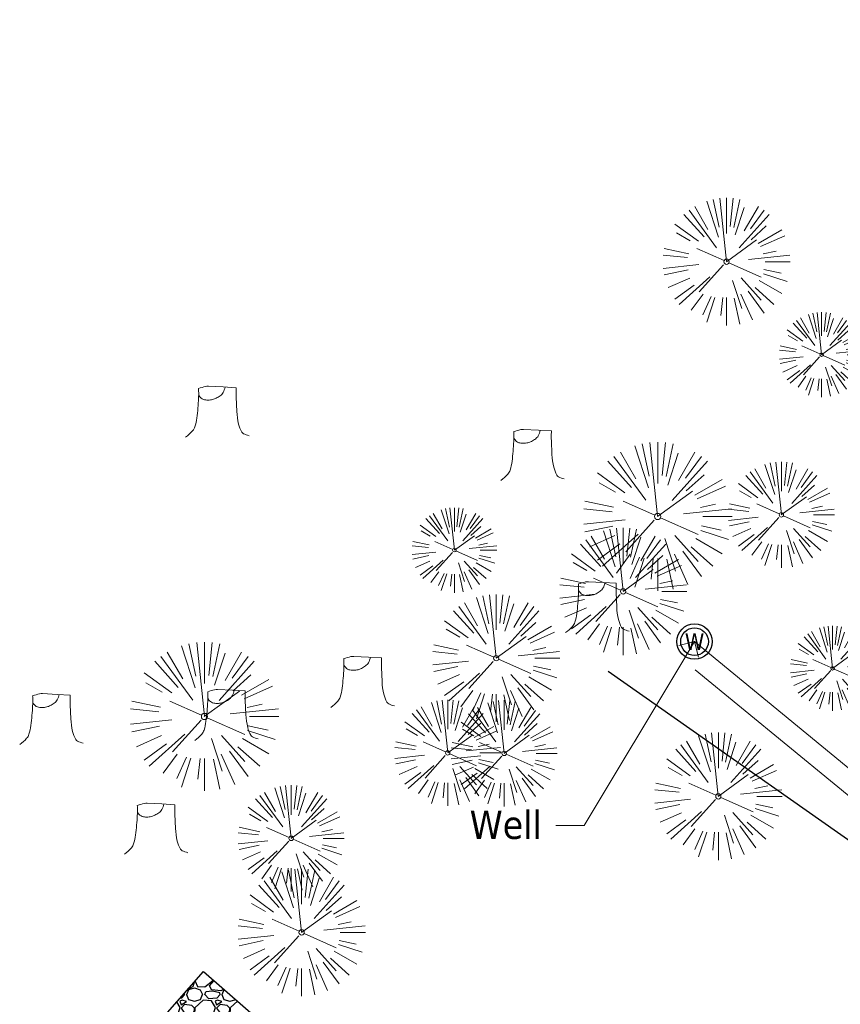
# Model space of a CAD drawing. Header units: feet. Extents: x 1134296 to 1140710, y 647902 to 649877.
# Tile 40 of 66: x 1134425 to 1134541, y 649149 to 649288. Entities that reach past the tile are written whole.
import ezdxf
from ezdxf import colors
from ezdxf.entities.mleader import LeaderData, LeaderLine
from ezdxf.enums import TextEntityAlignment as Align
from ezdxf.lldxf.tags import DXFTag
from ezdxf.math import Vec2, Vec3

# ---------------------------------------------------------------- set-up
doc = ezdxf.new("R2010")
doc.units = ezdxf.units.FT
doc.header["$MEASUREMENT"] = 0
for name, color, linetype in [('C-CAMPSITE-PADS', 6, 'Continuous'), ('C-PRKG-ASPH', 5, 'Continuous'), ('C-SWLK-GRVL-PATT', 8, 'Continuous'), ('C-UTIL-WATER-MEP', 7, 'WATER (.5x)'), ('G-TEXT-ST02', 2, 'Continuous'), ('G-XREF', 7, 'Continuous'), ('V-UTIL-WATR-STRC', 8, 'Continuous')]:
    doc.layers.add(name, color=color, linetype=linetype)
for name, color, linetype, lineweight in [('V-ANNO-TEXT', 8, 'Continuous', 13), ('V-SITE-VEGE', 8, 'Continuous', 18), ('V-UTIL-POWR-LINE-UNDR', 8, 'EXIST_PROP POWER UNDERGROUND LINE 1', 15), ('V-UTIL-WATR-LINE', 8, 'WATER', 15)]:
    doc.layers.add(name, color=color, linetype=linetype, lineweight=lineweight)
doc.styles.add('SEI-Dim & Leader', font='tahoma.ttf')
doc.styles.get("Standard").update_dxf_attribs({"font": 'arial.ttf'})
tags = doc.linetypes.add('EXIST_PROP POWER UNDERGROUND LINE 1', pattern='A,1.5,-0.2,["P-UG",Standard,S=0.08,R=0,X=-0.1,Y=-0.04],-0.3', length=2).pattern_tags.tags
tags[6] = DXFTag(74, 10)
tags = doc.linetypes.add('WATER', pattern='A,1.5,-0.2,["W",Standard,S=0.08,R=0,X=-0.1,Y=-0.04],-0.05', length=1.75).pattern_tags.tags
tags[6] = DXFTag(74, 10)
tags = doc.linetypes.add('WATER (.5x)', pattern='A,0.75,-0.2,["W",Standard,S=0.08,R=0,X=-0.1,Y=-0.04],-0.05', length=1).pattern_tags.tags
tags[6] = DXFTag(74, 10)

# ---------------------------------------------------------------- blocks, each defined once
blk = doc.blocks.new('V-UTIL-WATR-Well')
at = {"color": 0, "linetype": 'ByBlock', "lineweight": -2}
for radius in [0.08, 0.0625]:
    blk.add_circle((0, 0), radius, dxfattribs=at)
at = {"color": 0, "linetype": 'ByBlock', "lineweight": -2, "style": 'SEI-Dim & Leader'}
blk.add_text('W', height=0.075, dxfattribs=at).set_placement((0, 0), align=Align.MIDDLE_CENTER)
blk = doc.blocks.new('*U839', base_point=(1134520.625, 649199.886))
at = {"xscale": 31.24999999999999, "yscale": 31.24999999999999, "zscale": 31.24999999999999}
blk.add_blockref('V-UTIL-WATR-Well', (1134520.625, 649199.886), dxfattribs=at)
blk = doc.blocks.new('V-SITE-VEGE-Coniferious Tree 2')
at = {"color": 0, "linetype": 'ByBlock'}
for p, q in [((-0.0626, 0.1926), (-0.1545, 0.4755)), ((-0.0575, 0.2704), (-0.104, 0.4891)), ((-0.0003, 0.0026), (-0.0523, 0.4973)), ((0, 0.2219), (0, 0.5)), ((0.0289, 0.2753), (0.0522, 0.4973)), ((0.0572, 0.2693), (0.1039, 0.4891)), ((-0.0791, 0.1089), (-0.2939, 0.4045)), ((-0.146, 0.2528), (-0.25, 0.433)), ((0.0685, 0.211), (0.1382, 0.4256)), ((0.1391, 0.2411), (0.25, 0.433)), ((0.1869, 0.2573), (0.2939, 0.4045)), ((-0.1757, 0.1951), (-0.3346, 0.3716)), ((0.0978, 0.1086), (0.3345, 0.3716)), ((-0.2201, 0.1599), (-0.4046, 0.2939)), ((0.192, 0.1729), (0.3116, 0.2806)), ((-0.2844, 0.1642), (-0.3931, 0.227)), ((0.2488, 0.1436), (0.433, 0.25)), ((0.2659, 0.1184), (0.4568, 0.2034)), ((-0.0009, -0.0007), (0.235, 0.1707)), ((-0.2961, 0.0629), (-0.4891, 0.1039)), ((-0.0199, 0.0089), (-0.2319, 0.1032)), ((0.2873, 0.0611), (0.3885, 0.0826)), ((-0.306, 0.0322), (-0.4973, 0.0523)), ((0.1731, 0.0182), (0.4972, 0.0523)), ((0.3025, 0), (0.5, 0)), ((-0.2183, -0.0229), (-0.4973, -0.0523)), ((-0.3022, -0.0642), (-0.4891, -0.1039)), ((-0.023, -0.0255), (-0.2138, -0.2374)), ((0.0185, -0.0083), (0.272, -0.1211)), ((0.2936, -0.0624), (0.4274, -0.0908)), ((-0.2881, -0.1283), (-0.4568, -0.2034)), ((-0.132, -0.1189), (-0.3716, -0.3346)), ((0.1144, -0.1271), (0.2718, -0.3019)), ((0.2891, -0.094), (0.4755, -0.1545)), ((-0.2545, -0.1849), (-0.4046, -0.2939)), ((0.0478, -0.1473), (0.1192, -0.3671)), ((0.2555, -0.1475), (0.433, -0.25)), ((-0.1843, -0.2536), (-0.2767, -0.3808)), ((0.1131, -0.2541), (0.2033, -0.4568)), ((0.1689, -0.2325), (0.2939, -0.4045)), ((0.2254, -0.2029), (0.3716, -0.3346)), ((-0.1214, -0.2725), (-0.1856, -0.4168)), ((-0.091, -0.2799), (-0.1545, -0.4755)), ((-0.0297, -0.2818), (-0.0443, -0.4216)), ((0, -0.2818), (0, -0.5)), ((0.061, -0.2873), (0.1039, -0.4891))]:
    blk.add_line(p, q, dxfattribs=at)
blk.add_circle((0, 0), 0.0208)
blk = doc.blocks.new('V-SITE-VEGE-Stump')
for points in [[(-0.1229, -0.0143, 0.052613), (-0.0986, 0.0077, 0.106195), (-0.0905, 0.0219, 0.044862), (-0.0837, 0.0527, 0.020074), (-0.0776, 0.1229, 0.011675), (-0.0773, 0.1364, 0.007866), (-0.0776, 0.1565)], [(-0.0776, 0.1565, -0.027668), (-0.0534, 0.1634, -0.067978), (-0.0432, 0.1643), (0.0086, 0.1616), (0.054, 0.1591)], [(0.0151, 0.1613, -0.082864), (0.0081, 0.142, -0.111324), (-0.0021, 0.1306, -0.039313), (-0.0159, 0.1223, -0.049197), (-0.028, 0.1177, -0.066002), (-0.0447, 0.1155, -0.070187), (-0.0604, 0.1177, -0.114859), (-0.0685, 0.1223, -0.075938), (-0.0773, 0.1332)], [(0.054, 0.1591, 0.004334), (0.0538, 0.1369, 0.008344), (0.054, 0.1254), (0.0561, 0.0762, 0.046252), (0.0624, 0.0317, 0.069625), (0.0733, 0.0038, 0.149725), (0.0794, -0.002, 0.058523), (0.0992, -0.0091)]]:
    blk.add_lwpolyline(points, format="xyb")
blk = doc.blocks.new('*U892', base_point=(1134520.625, 649199.886))
at = {"xscale": 31.24999999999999, "yscale": 31.24999999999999, "zscale": 31.24999999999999}
blk.add_blockref('V-UTIL-WATR-Well', (1134520.625, 649199.886), dxfattribs=at)
blk = doc.blocks.new('_Open90')
at = {"color": 0, "linetype": 'ByBlock', "lineweight": -2}
for p, q in [((-0.5, 0.5), (0, 0)), ((0, 0), (-1, 0)), ((0, 0), (-0.5, -0.5))]:
    blk.add_line(p, q, dxfattribs=at)
blk = doc.blocks.new('C_PBASE-PACTOLA_02403811')
at = {"layer": 'C-CAMPSITE-PADS'}
blk.add_lwpolyline([(1134438.13, 649138.26), (1134451.3, 649153.31), (1134475.38, 649132.24), (1134462.22, 649117.19)], close=True, dxfattribs=at)
at = {"layer": 'C-UTIL-WATER-MEP', "flags": 128}
blk.add_lwpolyline([(1134641.09, 649102.48), (1134508.44, 649195.66)], dxfattribs=at)
blk = doc.blocks.new('C_PHTCH-PACTOLA_02403811')
at = {"layer": 'C-PRKG-ASPH'}
h = blk.add_hatch(dxfattribs=at)
h.set_pattern_fill('ANSI31', color=256, scale=10, angle=70)
edge = h.paths.add_edge_path(flags=16)
edge.add_arc((1135093.57, 648760.36), 542, 143.5704, 153.2664, ccw=False)
edge.add_arc((1135093.57, 648760.36), 542, 133.8743, 143.5704, ccw=False)
edge.add_line((1134717.92, 649151.06), (1134791.74, 649222.04))
edge.add_arc((1134924.81, 649083.64), 192, 124.3358, 133.8743, ccw=False)
edge.add_line((1134816.52, 649242.18), (1134837.54, 649256.54))
edge.add_arc((1134886.61, 649184.7), 87, 64.8666, 124.3358, ccw=False)
edge.add_line((1134923.57, 649263.47), (1134945.86, 649253.01))
edge.add_arc((1134736.9, 648807.59), 492, 56.4591, 64.8666, ccw=False)
edge.add_line((1135008.74, 649217.67), (1135070.9, 649176.46))
edge.add_arc((1135036.64, 649124.78), 62, -10.868, 56.4591, ccw=False)
edge.add_line((1135097.53, 649113.09), (1135091.83, 649083.4))
edge.add_arc((1135001.48, 649100.74), 92, 337.8486, 349.132, ccw=False)
edge.add_line((1135086.69, 649066.05), (1135029.44, 648925.41))
edge.add_arc((1134573.75, 649110.92), 492, 335.736, 337.8486, ccw=False)
edge.add_line((1135022.29, 648908.74), (1134970.11, 648792.98))
edge.add_line((1134970.11, 648792.98), (1134955.07, 648759.62))
edge.add_arc((1134506.53, 648961.81), 492, 331.3466, 335.736, ccw=False)
edge.add_line((1134938.28, 648725.89), (1134902.77, 648660.9))
edge.add_arc((1134778.16, 648728.99), 142, 305.9573, 331.3466, ccw=False)
edge.add_line((1134861.54, 648614.05), (1134757.48, 648538.57))
edge.add_arc((1134835.58, 648430.91), 133, 125.9573, 166.4172)
edge.add_arc((1134672.28, 648470.36), 35, 244.1086, 346.4172, ccw=False)
edge.add_arc((1134691.46, 648509.91), 78.96, 214.9055, 244.1168, ccw=False)
edge.add_line((1134626.71, 648464.73), (1134623.06, 648469.96))
edge.add_arc((1134821.51, 648608.47), 242, 191.1168, 214.9138, ccw=False)
edge.add_line((1134584.05, 648561.81), (1134566.4, 648651.59))
edge.add_arc((1135049.17, 648746.46), 492, 187.9519, 191.1168, ccw=False)
edge.add_line((1134561.9, 648678.39), (1134552.83, 648743.38))
edge.add_arc((1134842.02, 648783.77), 292, 166.3961, 187.9519, ccw=False)
edge.add_line((1134558.21, 648852.45), (1134566.77, 648887.84))
edge.add_arc((1135093.57, 648760.36), 542, 158.0478, 166.3961, ccw=False)
edge.add_arc((1135093.57, 648760.36), 542, 153.2664, 158.0478, ccw=False)
edge = h.paths.add_edge_path()
edge.add_line((1134664.93, 648091.02), (1134641.75, 648097.24))
edge.add_arc((1135131.44, 647965.88), 507, 154.1155, 164.9841, ccw=False)
edge.add_arc((1135131.44, 647965.88), 507, 153.4315, 154.1155, ccw=False)
edge.add_arc((1134241.51, 648410.91), 488, 333.4315, 338.6384)
edge.add_line((1134695.99, 648233.15), (1134704.11, 648253.93))
edge.add_arc((1134529.03, 648322.41), 188, 338.6384, 377.1955)
edge.add_arc((1134651.31, 648360.25), 60, 17.1955, 74.9727)
edge.add_line((1134666.86, 648418.2), (1134661.5, 648419.81))
edge.add_arc((1134691.49, 648509.95), 95, 223.9419, 251.5981, ccw=False)
edge.add_arc((1134691.54, 648509.98), 95.06, 214.9166, 223.9393, ccw=False)
edge.add_line((1134613.59, 648455.57), (1134609.94, 648460.8))
edge.add_arc((1134821.51, 648608.47), 258, 191.1168, 214.9138, ccw=False)
edge.add_line((1134568.35, 648558.72), (1134550.7, 648648.51))
edge.add_arc((1135049.17, 648746.46), 508, 187.9519, 191.1168, ccw=False)
edge.add_line((1134546.06, 648676.18), (1134536.98, 648741.16))
edge.add_arc((1134842.02, 648783.77), 308, 166.3961, 187.9519, ccw=False)
edge.add_line((1134542.66, 648856.22), (1134551.22, 648891.6))
edge.add_arc((1135093.57, 648760.36), 558, 163.9213, 166.3961, ccw=False)
edge.add_arc((1134538.18, 648920.44), 20, 343.9213, 402.7699)
edge.add_line((1134552.86, 648934.02), (1134533.45, 648955.01))
edge.add_arc((1135093.57, 648760.36), 592.98, 146.01874, 160.8371, ccw=False)
edge.add_line((1134601.86, 649091.79), (1134616.58, 649064.03))
edge.add_arc((1134621, 649066.38), 5, 207.9516, 327.0741)
edge.add_arc((1135093.57, 648760.36), 558, 133.8743, 147.0741, ccw=False)
edge.add_line((1134706.83, 649162.6), (1134780.65, 649233.58))
edge.add_arc((1134924.81, 649083.64), 208, 124.3358, 133.8743, ccw=False)
edge.add_line((1134807.49, 649255.39), (1134828.52, 649269.75))
edge.add_arc((1134886.61, 649184.7), 103, 64.8666, 124.3358, ccw=False)
edge.add_line((1134930.36, 649277.95), (1134952.66, 649267.49))
edge.add_arc((1134736.9, 648807.59), 508, 56.4591, 64.8666, ccw=False)
edge.add_line((1135017.58, 649231), (1135079.74, 649189.8))
edge.add_arc((1135036.64, 649124.78), 78, -10.868, 56.4591, ccw=False)
edge.add_line((1135113.25, 649110.08), (1135107.54, 649080.38))
edge.add_arc((1135001.48, 649100.74), 108, 337.8486, 349.132, ccw=False)
edge.add_line((1135101.51, 649060.02), (1135044.25, 648919.38))
edge.add_arc((1134573.75, 649110.92), 508, 335.736, 337.8486, ccw=False)
edge.add_line((1135036.87, 648902.16), (1134969.66, 648753.05))
edge.add_arc((1134506.53, 648961.81), 508, 331.3466, 335.736, ccw=False)
edge.add_line((1134952.32, 648718.22), (1134916.81, 648653.23))
edge.add_arc((1134778.16, 648728.99), 158, 305.9573, 331.3466, ccw=False)
edge.add_line((1134870.94, 648601.1), (1134766.88, 648525.62))
edge.add_arc((1134835.58, 648430.91), 117, 125.9573, 162.2649)
edge.add_arc((1134752.71, 648457.41), 30, 162.2649, 196.8024)
edge.add_arc((1134835.58, 648430.91), 113, 170.9217, 197.5477)
edge.add_line((1134727.84, 648396.84), (1134731.16, 648386.32))
edge.add_arc((1134529.03, 648322.41), 212, 11.3401, 17.5477, ccw=False)
edge.add_arc((1134529.06, 648322.4), 211.97, -20.6491, 11.3422, ccw=False)
edge.add_arc((1134759.87, 648235.31), 34.72, 159.1872, 239.4136)
edge.add_line((1134742.2, 648205.42), (1134709.51, 648185.7))
edge.add_line((1134709.51, 648185.7), (1134699, 648181.01))
edge.add_arc((1135131.44, 647965.88), 483, 153.5512, 164.9841)
at = {"layer": 'C-SWLK-GRVL-PATT'}
h = blk.add_hatch(dxfattribs=at)
h.set_pattern_fill('GRAVEL', color=256, scale=5)
h.set_pattern_definition([(228.012787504, (3.6, 5), (-40, -45), [0.67268, -66.595440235]), (184.969740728, (3.15, 4.5), (60, 5), [1.15434, -114.279623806]), (132.510447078, (2, 4.4), (50, -55), [0.81394, -80.58016298]), (267.273689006, (0.05, 3.15), (5, 100), [1.05119, -104.067790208]), (292.833654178, (0, 2.1), (-25, 60), [1.030775, -102.04686564]), (357.273689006, (0.4, 1.15), (-100, 5), [1.05119, -104.067790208]), (37.694240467, (1.45, 1.1), (-65, -50), [1.390145, -137.624242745]), (72.255328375, (2.55, 1.95), (35, 110), [1.31244, -129.931607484]), (121.429565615, (2.95, 3.2), (-40, 65), [1.05475, -104.420365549]), (175.23635831, (2.4, 4.1), (55, -5), [1.20416, -59.003812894]), (222.397437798, (1.2, 4.2), (-60, -55), [1.55724, -154.166875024]), (138.814074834, (5, 3.1), (-35, 30), [0.531505, -52.619224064]), (171.46923439, (4.6, 3.45), (65, -10), [1.011185, -100.10755708]), (225, (3.6, 3.6), (-6e-16, -5), [0.707105, -6.363962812]), (203.198590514, (3.25, 4.2), (25, 10), [0.38079, -37.69807553]), (291.80140949, (2.9, 4.05), (-5, 15), [0.538515, -26.387309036]), (30.96375653, (3.1, 3.55), (15, 10), [0.874645, -28.280114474]), (161.56505118, (3.85, 4), (10, -5), [0.632455, -15.1789333]), (16.389540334, (0, 4.05), (50, 15), [0.886, -87.714225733]), (70.346175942, (0.85, 4.3), (-20.00000000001, -55.00000000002), [0.743305, -73.587038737]), (293.198590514, (3.85, 5), (-10, 25), [0.761575, -37.31729053]), (343.610459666, (4.15, 4.3), (-50, 15), [0.886, -87.714225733]), (339.44395478, (0, 0.95), (-25, 10), [0.8544, -41.865618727]), (294.77514057, (0.8, 0.65), (-25, 55), [0.71589, -70.873215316]), (66.801409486, (3.9, 0), (10, 25), [0.761575, -37.31729053]), (17.354024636, (4.2, 0.7), (-65, -20), [0.838155, -82.977118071]), (69.44395478, (1.45, 0), (-10, -25), [0.4272, -42.292818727]), (101.30993247, (3.6, 0), (-5, 20), [0.25495, -25.240147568]), (165.96375653, (3.55, 0.25), (15, -5), [1.030775, -19.584753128]), (186.009005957, (2.55, 0.5), (50, 5), [0.95525, -94.569615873]), (303.69006753, (3.1, 3.1), (-5, 10), [0.72111, -17.306646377]), (353.157226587, (3.5, 2.5), (85, -10), [1.25897, -124.63781312]), (60.9453959, (4.75, 2.35), (-20, -35), [0.51478, -50.963370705]), (90, (5, 2.8), (-5, 5), [0.3, -4.7]), (120.256437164, (2.45, 0.65), (20, -35), [0.69462, -68.767599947]), (48.012787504, (2.1, 1.25), (40, 45), [1.34536, -65.922760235]), (0, (3, 2.25), (5, 5), [1.3, -3.7]), (325.30484647, (4.3, 2.25), (50, -35), [0.79057, -78.266371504]), (254.0546041, (4.95, 1.8), (-5, -20), [0.72801, -35.672539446]), (207.645975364, (4.75, 1.1), (-95, -50), [1.185325, -117.347370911]), (175.42607874, (3.7, 0.55), (-65, 5), [1.253995, -124.14536704])])
h.paths.add_polyline_path([(1134438.13, 649138.26), (1134451.3, 649153.31), (1134475.38, 649132.24), (1134462.22, 649117.19)])
blk = doc.blocks.new('C_XBASE-PACTOLA_02403811')
at = {"layer": 'V-UTIL-POWR-LINE-UNDR', "flags": 128}
blk.add_lwpolyline([(1134520.71, 649195.88), (1134599.22, 649131.5)], dxfattribs=at)
at = {"layer": 'V-UTIL-WATR-LINE', "flags": 128}
blk.add_lwpolyline([(1134520.62, 649199.89), (1134600.7, 649134.02), (1134600.62, 649133.55), (1134600.9, 649131.83)], dxfattribs=at)
at = {"layer": 'V-SITE-VEGE'}
for name, p, xscale, yscale, zscale in [('V-SITE-VEGE-Coniferious Tree 2', (1134525.14, 649253.55), 17.99978256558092, 17.99978256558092, 17.99978256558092), ('V-SITE-VEGE-Stump', (1134453.73, 649229.34), 40.31522404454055, 40.31522404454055, 40.31522404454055), ('V-SITE-VEGE-Stump', (1134498.23, 649223.24), 40.31522404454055, 40.31522404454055, 40.31522404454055), ('V-SITE-VEGE-Coniferious Tree 2', (1134515.42, 649217.56), 20.99974632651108, 20.99974632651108, 20.99974632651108), ('V-SITE-VEGE-Coniferious Tree 2', (1134532.88, 649217.79), 14.99981880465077, 14.99981880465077, 14.99981880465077), ('V-SITE-VEGE-Coniferious Tree 2', (1134510.54, 649206.98), 17.99978256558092, 17.99978256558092, 17.99978256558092), ('V-SITE-VEGE-Stump', (1134507.37, 649201.73), 40.31522404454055, 40.31522404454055, 40.31522404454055), ('V-SITE-VEGE-Coniferious Tree 2', (1134492.62, 649197.55), 17.99978256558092, 17.99978256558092, 17.99978256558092), ('V-SITE-VEGE-Coniferious Tree 2', (1134451.43, 649189.31), 20.99974632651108, 20.99974632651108, 20.99974632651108), ('V-SITE-VEGE-Stump', (1134474.24, 649191.18), 40.31522404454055, 40.31522404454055, 40.31522404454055), ('V-SITE-VEGE-Stump', (1134455.02, 649186.5), 40.31522404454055, 40.31522404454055, 40.31522404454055), ('V-SITE-VEGE-Stump', (1134430.3, 649185.92), 40.31522404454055, 40.31522404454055, 40.31522404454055), ('V-SITE-VEGE-Coniferious Tree 2', (1134485.78, 649184.17), 14.99981880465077, 14.99981880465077, 14.99981880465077), ('V-SITE-VEGE-Coniferious Tree 2', (1134493.74, 649184.1), 14.99981880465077, 14.99981880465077, 14.99981880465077), ('V-SITE-VEGE-Coniferious Tree 2', (1134523.98, 649178.03), 17.99978256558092, 17.99978256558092, 17.99978256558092), ('V-SITE-VEGE-Coniferious Tree 2', (1134463.67, 649172.1), 14.99981880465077, 14.99981880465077, 14.99981880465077), ('V-SITE-VEGE-Stump', (1134445.08, 649170.44), 40.31522404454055, 40.31522404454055, 40.31522404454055), ('V-SITE-VEGE-Coniferious Tree 2', (1134465.15, 649158.81), 17.99978256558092, 17.99978256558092, 17.99978256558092)]:
    blk.add_blockref(name, p, dxfattribs=dict(at, xscale=xscale, yscale=yscale, zscale=zscale))
at = {"layer": 'V-SITE-VEGE', "xscale": 11.99985504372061, "yscale": 11.99985504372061, "zscale": 11.99985504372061, "rotation": 8.537736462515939e-07}
for p in [(1134538.56, 649240.41), (1134486.72, 649212.8), (1134540.12, 649196.11)]:
    blk.add_blockref('V-SITE-VEGE-Coniferious Tree 2', p, dxfattribs=at)
at = {"layer": 'V-UTIL-WATR-STRC'}
for name in ['*U839', '*U892']:
    blk.add_blockref(name, (1134520.62, 649199.89), dxfattribs=at)
at = {"layer": 'V-UTIL-WATR-STRC', "xscale": 31.24999999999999, "yscale": 31.24999999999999, "zscale": 31.24999999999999}
blk.add_blockref('V-UTIL-WATR-Well', (1134520.62, 649199.89), dxfattribs=at)
at = {"layer": 'V-ANNO-TEXT'}
ml = blk.add_multileader_mtext('Standard', dxfattribs=at)
ml.set_content('Well', color=256, style='SEI-Dim & Leader')
ml.set_leader_properties(color=256, linetype='ByLayer', lineweight=-1)
ml.set_arrow_properties(name='OPEN90')
ml.build(insert=Vec2(0, 0))
ml.multileader.update_dxf_attribs({"text_left_attachment_type": 2, "text_right_attachment_type": 2, "dogleg_length": 0.1, "arrow_head_size": 3.2, "scale": 40})
ctx = ml.context
ctx.base_point, ctx.scale, ctx.arrow_head_size, ctx.plane_origin = Vec3(1134487.13, 649173.9), 40, 3.2, Vec3(1134520.62, 649199.89)
ctx.left_attachment, ctx.right_attachment, ctx.text_align_type = 2, 2, 2
notes = []
notes.append((ctx, [(1, (1, 1, 0), (1134505.06, 649173.9), (-1, 0), 4, [(0, [(1134520.62, 649199.89)], 0, [])])]))
ctx.mtext.insert, ctx.mtext.alignment, ctx.mtext.flow_direction = Vec3(1134499.06, 649176.02), 3, 5
for ctx, leaders in notes:
    for number, flags, end, landing, length, lines in leaders:
        leader = LeaderData()
        leader.index, (leader.has_last_leader_line, leader.has_dogleg_vector, leader.attachment_direction) = number, flags
        leader.last_leader_point, leader.dogleg_vector, leader.dogleg_length = Vec3(end), Vec3(landing), length
        for number, points, colour, breaks in lines:
            line = LeaderLine()
            line.index, line.vertices, line.color, line.breaks = number, Vec3.list(points), colors.encode_raw_color(colour), breaks
            leader.lines.append(line)
        ctx.leaders.append(leader)

msp = doc.modelspace()

# ---------------------------------------------------------------- block references
at = {"layer": 'G-TEXT-ST02'}
msp.add_blockref('C_PHTCH-PACTOLA_02403811', (0, 0), dxfattribs=at)

# ---------------------------------------------------------------- next in the draw order: block references
at = {"layer": 'G-XREF'}
msp.add_blockref('C_XBASE-PACTOLA_02403811', (0, 0), dxfattribs=at)

# ---------------------------------------------------------------- next in the draw order: block references
msp.add_blockref('C_PBASE-PACTOLA_02403811', (0, 0), dxfattribs=at)

doc.saveas('drawing.dxf')
